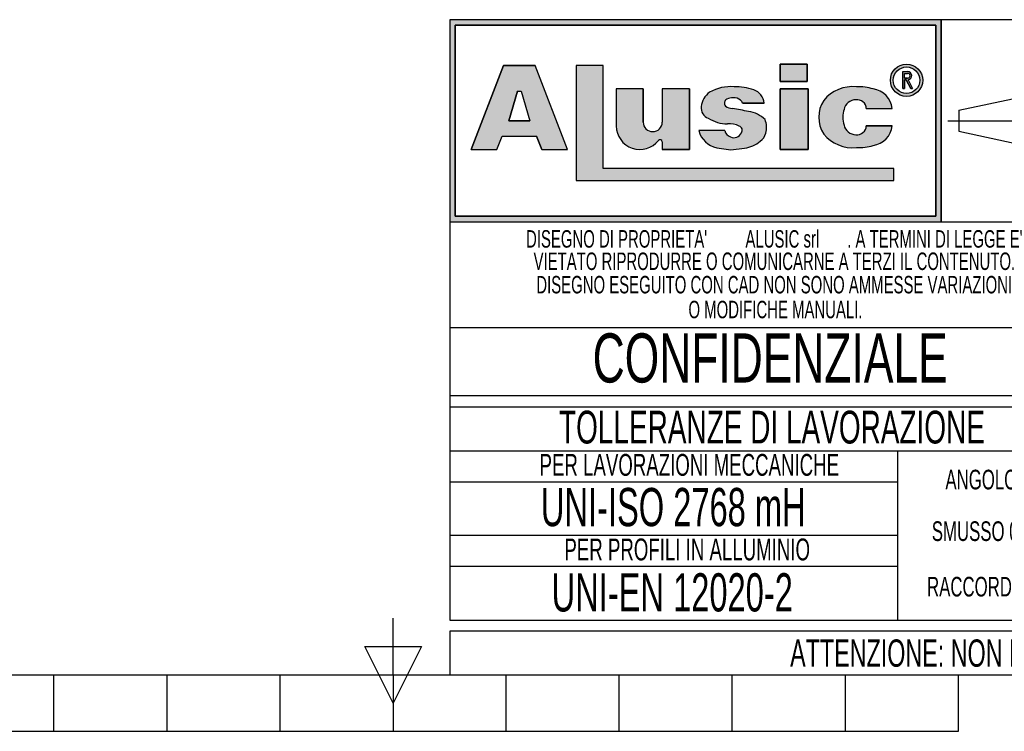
# Model space of a CAD drawing. Header units: millimetres. Extents: x 0 to 420, y 0 to 297.
# Tile 3 of 17: x 176 to 266, y 0 to 65. Entities that reach past the tile are written whole.
import ezdxf
from ezdxf.enums import TextEntityAlignment as Align

# ---------------------------------------------------------------- set-up
doc = ezdxf.new("R2010")
doc.units = ezdxf.units.MM
doc.linetypes.add('CENTERX2', pattern=[20.319999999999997, 12.7, -2.54, 2.54, -2.54])
doc.layers.add('CARTIGLIO', color=140, linetype='Continuous')
doc.styles.add('SLDTEXTSTYLE0', font='TXT', dxfattribs={"width": 0.6382978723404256})
doc.styles.add('SLDTEXTSTYLE1', font='TXT', dxfattribs={"width": 0.675})

# ---------------------------------------------------------------- blocks, each defined once
blk = doc.blocks.new('SW_NOTE_0_1')
at = {"layer": 'CARTIGLIO', "color": 0, "insert": (85.40558510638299, 3.222669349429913), "char_height": 2.5, "attachment_point": 2, "style": 'SLDTEXTSTYLE0'}
blk.add_mtext("ATTENZIONE: NON INTERPRETARE IL DISEGNO. IN CASO DI QUOTE MANCANTI O POCO CHIARE CONSULTARE L'UFFICIO TECNICO", dxfattribs=at)
blk = doc.blocks.new('SW_NOTE_0_14')
at = {"layer": 'CARTIGLIO', "color": 0, "insert": (6.67819148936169, 2.320321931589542), "char_height": 1.8, "attachment_point": 2, "style": 'SLDTEXTSTYLE0'}
blk.add_mtext("ANGOLO ±10'", dxfattribs=at)
blk = doc.blocks.new('SW_NOTE_0_15')
at = {"layer": 'CARTIGLIO', "color": 0, "insert": (23.93617021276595, 3.867203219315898), "char_height": 3, "attachment_point": 2, "style": 'SLDTEXTSTYLE0'}
blk.add_mtext('TOLLERANZE DI LAVORAZIONE', dxfattribs=at)
blk = doc.blocks.new('SW_NOTE_0_16')
at = {"layer": 'CARTIGLIO', "color": 0, "insert": (21.07265624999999, 5.800804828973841), "char_height": 4.500000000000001, "attachment_point": 2, "style": 'SLDTEXTSTYLE1'}
blk.add_mtext('CONFIDENZIALE', dxfattribs=at)
blk = doc.blocks.new('SW_NOTE_0_17')
at = {"layer": 'CARTIGLIO', "color": 0, "insert": (28.04255319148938, 2.062508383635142), "char_height": 1.6, "attachment_point": 2, "style": 'SLDTEXTSTYLE0'}
blk.add_mtext('DISEGNO ESEGUITO CON CAD NON SONO AMMESSE VARIAZIONI', dxfattribs=at)
blk = doc.blocks.new('SW_NOTE_0_18')
at = {"layer": 'CARTIGLIO', "color": 0, "insert": (27.3404255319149, 2.062508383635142), "char_height": 1.6, "attachment_point": 2, "style": 'SLDTEXTSTYLE0'}
blk.add_mtext('VIETATO RIPRODURRE O COMUNICARNE A TERZI IL CONTENUTO.', dxfattribs=at)
blk = doc.blocks.new('SW_NOTE_0_19')
at = {"layer": 'CARTIGLIO', "color": 0, "insert": (7.587765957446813, 2.320321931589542), "char_height": 1.8, "attachment_point": 2, "style": 'SLDTEXTSTYLE0'}
blk.add_mtext('SMUSSO 0.5x45°', dxfattribs=at)
blk = doc.blocks.new('SW_NOTE_0_20')
at = {"layer": 'CARTIGLIO', "color": 0, "insert": (10.40425531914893, 2.062508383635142), "char_height": 1.6, "attachment_point": 2, "style": 'SLDTEXTSTYLE0'}
blk.add_mtext('O MODIFICHE MANUALI.', dxfattribs=at)
blk = doc.blocks.new('SW_NOTE_0_21')
at = {"layer": 'CARTIGLIO', "color": 0, "char_height": 1.6, "attachment_point": 2, "style": 'SLDTEXTSTYLE0'}
for s, insert in [("DISEGNO DI PROPRIETA'", (10.27659574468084, 2.062508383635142)), ('ALUSIC srl', (25.45120500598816, 2.062508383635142)), (". A TERMINI DI LEGGE E'", (39.41078027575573, 2.062508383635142))]:
    blk.add_mtext(s, dxfattribs=dict(at, insert=insert))
blk = doc.blocks.new('SW_NOTE_0_22')
at = {"layer": 'CARTIGLIO', "color": 0, "insert": (8.569148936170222, 2.320321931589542), "char_height": 1.8, "attachment_point": 2, "style": 'SLDTEXTSTYLE0'}
blk.add_mtext('RACCORDO R 0.5', dxfattribs=at)
blk = doc.blocks.new('SW_NOTE_0_23')
at = {"layer": 'CARTIGLIO', "color": 0, "insert": (18.30319148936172, 2.578135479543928), "char_height": 2, "attachment_point": 2, "style": 'SLDTEXTSTYLE0'}
blk.add_mtext('PER LAVORAZIONI MECCANICHE', dxfattribs=at)
blk = doc.blocks.new('SW_NOTE_0_24')
at = {"layer": 'CARTIGLIO', "color": 0, "insert": (15.68484042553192, 4.511737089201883), "char_height": 3.5, "attachment_point": 2, "style": 'SLDTEXTSTYLE0'}
blk.add_mtext('UNI-ISO 2768 mH', dxfattribs=at)
blk = doc.blocks.new('SW_NOTE_0_25')
at = {"layer": 'CARTIGLIO', "color": 0, "insert": (13.85638297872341, 2.578135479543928), "char_height": 2, "attachment_point": 2, "style": 'SLDTEXTSTYLE0'}
blk.add_mtext('PER PROFILI IN ALLUMINIO', dxfattribs=at)
blk = doc.blocks.new('SW_NOTE_0_26')
at = {"layer": 'CARTIGLIO', "color": 0, "insert": (14.05585106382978, 4.511737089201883), "char_height": 3.5, "attachment_point": 2, "style": 'SLDTEXTSTYLE0'}
blk.add_mtext('UNI-EN 12020-2', dxfattribs=at)
blk = doc.blocks.new('Cartiglio ALUSIC')
at = {"layer": 'CARTIGLIO'}
h = blk.add_hatch(color=256, dxfattribs=at)
h.paths.add_polyline_path([(113.971100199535, 149.9990413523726), (113.971100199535, 131.4990413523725), (158.971100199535, 131.4990413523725), (158.971100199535, 149.9990413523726)], flags=0)
h.paths.add_polyline_path([(114.471100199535, 131.9990413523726), (114.471100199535, 149.4990413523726), (158.471100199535, 149.4990413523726), (158.471100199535, 131.9990413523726)], flags=0)
h = blk.add_hatch(color=256, dxfattribs=at)
h.paths.add_polyline_path([(118.292263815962, 138.1064632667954), (118.7611454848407, 139.3206628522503), (121.9303757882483, 139.3206628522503), (122.3992574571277, 138.1064632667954), (124.7510688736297, 138.1064632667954), (121.7833115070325, 145.7916640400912), (118.9082097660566, 145.7916640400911), (115.9404523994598, 138.1064632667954)], flags=0)
h.paths.add_polyline_path([(119.3961687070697, 140.7216809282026), (120.1708764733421, 143.4547391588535), (120.5206447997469, 143.4547391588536), (121.2953525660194, 140.721680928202)], flags=0)
for points in [[(128.0219401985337, 145.7956943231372), (125.5527056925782, 145.7956943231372), (125.5527056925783, 135.2696801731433), (154.6424359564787, 135.2696801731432), (154.6424359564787, 136.3597302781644), (128.0219401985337, 136.3597302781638)], [(144.2116339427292, 145.9308884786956), (144.2116339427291, 144.3245774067), (146.6985305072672, 144.3245774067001), (146.6985305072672, 145.9308884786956)], [(146.7838932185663, 143.6808359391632), (144.2116339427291, 143.6808359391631), (144.2116339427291, 138.1064632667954), (146.7838932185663, 138.1064632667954)]]:
    blk.add_hatch(color=256, dxfattribs=at).paths.add_polyline_path(points, flags=0)
h = blk.add_hatch(color=256, dxfattribs=at)
edge = h.paths.add_edge_path(flags=0)
edge.add_arc((155.7921827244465, 144.4510199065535), 1.479868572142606, 0, 360)
edge = h.paths.add_edge_path(flags=0)
edge.add_arc((155.7921827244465, 144.4510199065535), 1.214864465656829, 0, 360)
h = blk.add_hatch(color=256, dxfattribs=at)
edge = h.paths.add_edge_path(flags=0)
edge.add_arc((155.8903200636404, 144.8676091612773), 0.3723980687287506, 277.1406326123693, 450.0000000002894)
edge.add_line((155.8903200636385, 145.240007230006), (155.450204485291, 145.240007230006))
edge.add_line((155.450204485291, 145.240007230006), (155.450204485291, 143.6880606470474))
edge.add_line((155.450204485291, 143.6880606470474), (155.605611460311, 143.6880606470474))
edge.add_line((155.605611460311, 143.6880606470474), (155.605611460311, 144.4952110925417))
edge.add_line((155.605611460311, 144.4952110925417), (155.764003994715, 144.4952110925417))
edge.add_line((155.764003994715, 144.4952110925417), (156.171212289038, 143.6880606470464))
edge.add_line((156.171212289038, 143.6880606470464), (156.3452765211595, 143.6880606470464))
edge.add_line((156.3452765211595, 143.6880606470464), (155.9366110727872, 144.4980993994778))
edge = h.paths.add_edge_path(flags=0)
edge.add_line((155.6056114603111, 145.0846002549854), (155.8903200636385, 145.0846002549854))
edge.add_arc((155.8903200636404, 144.8676091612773), 0.2169910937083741, -90.00000000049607, 90.00000000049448, ccw=False)
edge.add_line((155.8903200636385, 144.6506180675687), (155.6056114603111, 144.6506180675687))
edge.add_line((155.6056114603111, 144.6506180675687), (155.6056114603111, 145.0846002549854))
h = blk.add_hatch(color=256, dxfattribs=at)
edge = h.paths.add_edge_path(flags=0)
edge.add_arc((132.5578484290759, 140.6186164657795), 0.8721260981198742, 180, 360, ccw=False)
edge.add_line((131.6857223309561, 140.6186164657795), (131.6857223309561, 143.6808359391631))
edge.add_line((131.6857223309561, 143.6808359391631), (129.2243885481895, 143.6808359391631))
edge.add_line((129.2243885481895, 143.6808359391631), (129.2243885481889, 140.2640777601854))
edge.add_arc((131.3820030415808, 140.2640777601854), 2.157614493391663, 180, 321.9680973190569)
edge.add_arc((133.2350345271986, 138.8146685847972), 0.1949400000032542, 3.751097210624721e-10, 141.9680973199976, ccw=False)
edge.add_line((133.4299745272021, 138.8146685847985), (133.4299745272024, 138.106463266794))
edge.add_line((133.4299745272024, 138.106463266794), (135.91068894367, 138.106463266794))
edge.add_line((135.91068894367, 138.106463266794), (135.9106889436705, 143.6808359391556))
edge.add_line((135.9106889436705, 143.6808359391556), (133.4299745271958, 143.6808359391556))
edge.add_line((133.4299745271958, 143.6808359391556), (133.4299745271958, 140.6186164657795))
h = blk.add_hatch(color=256, dxfattribs=at)
edge = h.paths.add_edge_path(flags=0)
edge.add_line((139.7219511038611, 138.0874905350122), (140.9616140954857, 138.2313935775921))
edge.add_arc((140.6251358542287, 140.9172664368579), 2.706867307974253, 277.1406456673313, 311.0032214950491)
edge.add_arc((141.7459062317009, 139.8536948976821), 1.178212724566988, 303.7868133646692, 347.8980612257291)
edge.add_arc((141.0550130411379, 140.1458147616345), 1.920162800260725, 343.6935231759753, 381.4193527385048)
edge.add_arc((140.9170023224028, 138.8528855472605), 2.77207698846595, 46.00269433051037, 81.25096772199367)
edge.add_arc((133.1604335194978, 99.54681763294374), 42.8338661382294, 78.993004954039, 81.01866969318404)
edge.add_arc((140.0875549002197, 143.5111497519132), 1.672976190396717, 238.77709912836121, 261.74465207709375, ccw=False)
edge.add_arc((139.511171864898, 142.3534770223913), 0.3988810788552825, 114.64010585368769, 223.1865854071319, ccw=False)
edge.add_arc((139.9292750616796, 141.471492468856), 1.374925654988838, 90.51660503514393, 115.15343256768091, ccw=False)
edge.add_arc((139.978971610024, 141.8617877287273), 0.986530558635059, 50.69488274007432, 93.60864602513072, ccw=False)
edge.add_arc((140.2656634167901, 142.2302567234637), 0.519939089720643, 14.547573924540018, 49.4198797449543, ccw=False)
edge.add_line((140.7689329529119, 142.3608569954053), (142.7634621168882, 142.3608569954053))
edge.add_arc((141.3534729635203, 142.2214802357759), 1.416861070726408, 5.645321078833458, 71.38339334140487)
edge.add_arc((140.0918708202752, 138.6413140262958), 5.212710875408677, 70.80435731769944, 90.86664277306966)
edge.add_arc((139.6876943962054, 140.01898057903), 3.848224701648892, 85.15036290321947, 119.9120405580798)
edge.add_arc((138.7589405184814, 141.8826763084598), 1.774008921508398, 123.9309471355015, 174.9914571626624)
edge.add_arc((138.007121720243, 141.9227892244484), 1.021881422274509, 173.5516105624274, 249.3813116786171)
edge.add_arc((139.4480837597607, 143.8857829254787), 3.430150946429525, 238.3320469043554, 269.1908231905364)
edge.add_arc((139.5671105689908, 138.3083973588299), 2.154096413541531, 64.99796384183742, 94.45891481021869, ccw=False)
edge.add_arc((140.3551381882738, 139.8813550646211), 0.398545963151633, -35.586121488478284, 72.11412463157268, ccw=False)
edge.add_arc((139.9862171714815, 139.9393420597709), 0.7512299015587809, 245.201083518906, 337.29941344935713, ccw=False)
edge.add_arc((139.934335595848, 140.0154535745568), 0.8024620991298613, 192.5591591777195, 250.8523518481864, ccw=False)
edge.add_line((139.1510748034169, 139.8409601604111), (136.768183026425, 139.8409601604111))
edge.add_arc((138.8654850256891, 140.4022414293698), 2.1711085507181, 194.9824340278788, 258.3364147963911)
edge.add_line((138.4265630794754, 138.2759630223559), (139.7219511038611, 138.0874905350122))
h = blk.add_hatch(color=256, dxfattribs=at)
edge = h.paths.add_edge_path(flags=0)
edge.add_arc((151.1448446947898, 140.5631500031), 1.095489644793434, 191.1589777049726, 269.9285492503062, ccw=False)
edge.add_arc((152.2932291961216, 141.066632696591), 2.335462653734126, 162.1599290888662, 197.8400709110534, ccw=False)
edge.add_arc((151.1448446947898, 141.5701153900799), 1.095489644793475, 90.07145075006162, 168.8410222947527, ccw=False)
edge.add_arc((151.2517282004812, 141.8150308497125), 0.8574339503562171, 2.566657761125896, 97.25285314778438, ccw=False)
edge.add_line((152.108301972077, 141.8534281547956), (154.4848142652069, 141.8534281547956))
edge.add_arc((152.4212904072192, 141.6061501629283), 2.078287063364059, 6.833333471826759, 81.00039250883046)
edge.add_arc((151.336234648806, 138.6914263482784), 5.163706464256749, 74.1517675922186, 91.31975036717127)
edge.add_arc((150.8738064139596, 140.4366829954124), 3.434301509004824, 84.25969198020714, 140.8312604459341)
edge.add_arc((150.5707293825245, 141.0666326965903), 2.817144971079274, 146.8823062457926, 213.1176937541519)
edge.add_arc((150.87380641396, 141.6965823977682), 3.434301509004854, 219.1687395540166, 275.7403080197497)
edge.add_arc((151.3362346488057, 143.4418390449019), 5.163706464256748, 268.6802496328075, 285.8482324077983)
edge.add_arc((152.4212904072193, 140.5271152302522), 2.078287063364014, 278.9996074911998, 353.1666665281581)
edge.add_line((154.4848142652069, 140.2798372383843), (152.1083019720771, 140.2798372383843))
edge.add_arc((151.2517282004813, 140.3182345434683), 0.8574339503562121, 262.7471468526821, 357.4333422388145, ccw=False)
for p, q in [((113.971100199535, 149.9990413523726), (113.971100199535, 131.4990413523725)), ((113.971100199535, 149.9990413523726), (113.971100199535, 94.99904135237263)), ((173.971100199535, 149.9990413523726), (113.971100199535, 149.9990413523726)), ((158.971100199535, 149.9990413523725), (113.971100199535, 149.9990413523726)), ((113.971100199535, 149.9990413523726), (113.971100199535, 131.4990413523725)), ((113.971100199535, 149.9990413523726), (113.971100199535, 115.5498549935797)), ((158.971100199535, 131.4990413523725), (158.971100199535, 149.9990413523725)), ((158.971100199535, 149.9990413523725), (158.971100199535, 131.4990413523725)), ((114.471100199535, 131.9990413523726), (114.471100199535, 149.4990413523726)), ((114.471100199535, 149.4990413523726), (114.471100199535, 131.9990413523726)), ((114.471100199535, 149.4990413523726), (158.471100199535, 149.4990413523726)), ((158.471100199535, 149.4990413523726), (114.471100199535, 149.4990413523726)), ((158.471100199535, 149.4990413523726), (158.471100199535, 131.9990413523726)), ((158.471100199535, 131.9990413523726), (158.471100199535, 149.4990413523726)), ((118.9082097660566, 145.7916640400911), (115.9404523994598, 138.1064632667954)), ((115.9404523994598, 138.1064632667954), (118.9082097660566, 145.7916640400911)), ((121.7833115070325, 145.7916640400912), (118.9082097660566, 145.7916640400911)), ((118.9082097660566, 145.7916640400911), (121.7833115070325, 145.7916640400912)), ((124.7510688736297, 138.1064632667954), (121.7833115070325, 145.7916640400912)), ((124.7510688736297, 138.1064632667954), (121.7833115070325, 145.7916640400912)), ((128.0219401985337, 145.7956943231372), (125.5527056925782, 145.7956943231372)), ((125.5527056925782, 145.7956943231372), (125.5527056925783, 135.2696801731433)), ((128.0219401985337, 145.7956943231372), (125.5527056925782, 145.7956943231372)), ((125.5527056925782, 145.7956943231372), (125.5527056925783, 135.2696801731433)), ((128.0219401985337, 136.3597302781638), (128.0219401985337, 145.7956943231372)), ((128.0219401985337, 136.3597302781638), (128.0219401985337, 145.7956943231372)), ((146.6985305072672, 145.9308884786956), (144.2116339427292, 145.9308884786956)), ((144.2116339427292, 145.9308884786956), (144.2116339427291, 144.3245774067)), ((144.2116339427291, 144.3245774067), (144.2116339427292, 145.9308884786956)), ((144.2116339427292, 145.9308884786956), (146.6985305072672, 145.9308884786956)), ((146.6985305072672, 145.9308884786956), (146.6985305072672, 144.3245774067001)), ((146.6985305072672, 144.3245774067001), (146.6985305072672, 145.9308884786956)), ((155.450204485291, 143.6880606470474), (155.450204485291, 145.240007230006)), ((155.450204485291, 143.6880606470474), (155.450204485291, 145.240007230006)), ((155.450204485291, 145.240007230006), (155.8903200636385, 145.240007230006)), ((155.450204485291, 145.240007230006), (155.8903200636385, 145.240007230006)), ((144.2116339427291, 144.3245774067), (146.6985305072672, 144.3245774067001)), ((146.6985305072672, 144.3245774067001), (144.2116339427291, 144.3245774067)), ((155.6056114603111, 145.0846002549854), (155.8903200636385, 145.0846002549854)), ((155.6056114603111, 144.6506180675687), (155.6056114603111, 145.0846002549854)), ((155.6056114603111, 144.6506180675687), (155.6056114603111, 145.0846002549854)), ((155.6056114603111, 145.0846002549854), (155.8903200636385, 145.0846002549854)), ((155.6056114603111, 144.6506180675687), (155.8903200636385, 144.6506180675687)), ((155.8903200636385, 144.6506180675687), (155.6056114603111, 144.6506180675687)), ((155.605611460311, 144.4952110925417), (155.605611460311, 143.6880606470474)), ((155.605611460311, 143.6880606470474), (155.605611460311, 144.4952110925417)), ((155.764003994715, 144.4952110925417), (155.605611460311, 144.4952110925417)), ((155.605611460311, 144.4952110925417), (155.764003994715, 144.4952110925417)), ((156.171212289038, 143.6880606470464), (155.764003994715, 144.4952110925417)), ((155.764003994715, 144.4952110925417), (156.171212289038, 143.6880606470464)), ((155.9366110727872, 144.4980993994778), (156.3452765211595, 143.6880606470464)), ((155.9366110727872, 144.4980993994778), (156.3452765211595, 143.6880606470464)), ((119.3961687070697, 140.7216809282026), (120.1708764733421, 143.4547391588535)), ((120.1708764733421, 143.4547391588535), (119.3961687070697, 140.7216809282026)), ((120.1708764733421, 143.4547391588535), (120.5206447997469, 143.4547391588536)), ((120.1708764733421, 143.4547391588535), (120.5206447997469, 143.4547391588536)), ((120.5206447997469, 143.4547391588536), (121.2953525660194, 140.721680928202)), ((120.5206447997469, 143.4547391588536), (121.2953525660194, 140.721680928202)), ((129.2243885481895, 143.6808359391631), (129.2243885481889, 140.2640777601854)), ((131.6857223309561, 143.6808359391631), (129.2243885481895, 143.6808359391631)), ((131.6857223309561, 143.6808359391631), (129.2243885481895, 143.6808359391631)), ((129.2243885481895, 143.6808359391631), (129.2243885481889, 140.2640777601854)), ((131.6857223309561, 140.6186164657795), (131.6857223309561, 143.6808359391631)), ((131.6857223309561, 143.6808359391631), (131.6857223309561, 140.6186164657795)), ((135.9106889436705, 143.6808359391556), (133.4299745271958, 143.6808359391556)), ((133.4299745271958, 143.6808359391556), (133.4299745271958, 140.6186164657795)), ((133.4299745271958, 143.6808359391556), (133.4299745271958, 140.6186164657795)), ((135.9106889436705, 143.6808359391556), (133.4299745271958, 143.6808359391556)), ((135.9106889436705, 143.6808359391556), (135.91068894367, 138.106463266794)), ((135.91068894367, 138.106463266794), (135.9106889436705, 143.6808359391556)), ((146.7838932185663, 143.6808359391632), (144.2116339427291, 143.6808359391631)), ((144.2116339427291, 143.6808359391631), (144.2116339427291, 138.1064632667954)), ((144.2116339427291, 143.6808359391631), (146.7838932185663, 143.6808359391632)), ((144.2116339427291, 138.1064632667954), (144.2116339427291, 143.6808359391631)), ((146.7838932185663, 138.1064632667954), (146.7838932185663, 143.6808359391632)), ((146.7838932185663, 143.6808359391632), (146.7838932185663, 138.1064632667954)), ((155.450204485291, 143.6880606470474), (155.605611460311, 143.6880606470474)), ((155.605611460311, 143.6880606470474), (155.450204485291, 143.6880606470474)), ((156.171212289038, 143.6880606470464), (156.3452765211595, 143.6880606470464)), ((156.3452765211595, 143.6880606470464), (156.171212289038, 143.6880606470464)), ((160.5624374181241, 141.7060810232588), (166.0550106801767, 142.8872795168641)), ((140.7689329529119, 142.3608569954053), (142.7634621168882, 142.3608569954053)), ((142.7634621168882, 142.3608569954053), (140.7689329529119, 142.3608569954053)), ((152.108301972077, 141.8534281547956), (154.4848142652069, 141.8534281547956)), ((152.108301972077, 141.8534281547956), (154.4848142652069, 141.8534281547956)), ((160.5624374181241, 141.7060810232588), (160.5624374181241, 139.7920016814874)), ((121.2953525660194, 140.721680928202), (119.3961687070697, 140.7216809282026)), ((119.3961687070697, 140.7216809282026), (121.2953525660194, 140.721680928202)), ((139.1510748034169, 139.8409601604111), (136.768183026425, 139.8409601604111)), ((139.1510748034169, 139.8409601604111), (136.768183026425, 139.8409601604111)), ((154.4848142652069, 140.2798372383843), (152.1083019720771, 140.2798372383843)), ((152.1083019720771, 140.2798372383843), (154.4848142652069, 140.2798372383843)), ((160.5624374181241, 139.7920016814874), (166.0550106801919, 138.6108031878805)), ((118.292263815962, 138.1064632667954), (118.7611454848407, 139.3206628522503)), ((118.292263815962, 138.1064632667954), (118.7611454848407, 139.3206628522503)), ((118.7611454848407, 139.3206628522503), (121.9303757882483, 139.3206628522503)), ((118.7611454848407, 139.3206628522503), (121.9303757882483, 139.3206628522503)), ((122.3992574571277, 138.1064632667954), (121.9303757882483, 139.3206628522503)), ((121.9303757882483, 139.3206628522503), (122.3992574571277, 138.1064632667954)), ((133.4299745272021, 138.8146685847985), (133.4299745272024, 138.106463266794)), ((133.4299745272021, 138.8146685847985), (133.4299745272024, 138.106463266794)), ((115.9404523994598, 138.1064632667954), (118.292263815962, 138.1064632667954)), ((115.9404523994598, 138.1064632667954), (118.292263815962, 138.1064632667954)), ((122.3992574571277, 138.1064632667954), (124.7510688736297, 138.1064632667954)), ((122.3992574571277, 138.1064632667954), (124.7510688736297, 138.1064632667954)), ((133.4299745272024, 138.106463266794), (135.91068894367, 138.106463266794)), ((135.91068894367, 138.106463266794), (133.4299745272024, 138.106463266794)), ((138.4265630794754, 138.2759630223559), (139.7219511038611, 138.0874905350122)), ((138.4265630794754, 138.2759630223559), (139.7219511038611, 138.0874905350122)), ((139.7219511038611, 138.0874905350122), (140.9616140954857, 138.2313935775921)), ((139.7219511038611, 138.0874905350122), (140.9616140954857, 138.2313935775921)), ((144.2116339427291, 138.1064632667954), (146.7838932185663, 138.1064632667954)), ((146.7838932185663, 138.1064632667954), (144.2116339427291, 138.1064632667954)), ((154.6424359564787, 136.3597302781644), (128.0219401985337, 136.3597302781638)), ((154.6424359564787, 136.3597302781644), (128.0219401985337, 136.3597302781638)), ((154.6424359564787, 135.2696801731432), (154.6424359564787, 136.3597302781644)), ((154.6424359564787, 135.2696801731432), (154.6424359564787, 136.3597302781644)), ((125.5527056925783, 135.2696801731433), (154.6424359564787, 135.2696801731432)), ((125.5527056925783, 135.2696801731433), (154.6424359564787, 135.2696801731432)), ((158.471100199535, 131.9990413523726), (114.471100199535, 131.9990413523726)), ((114.471100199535, 131.9990413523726), (158.471100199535, 131.9990413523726)), ((113.971100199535, 131.4990413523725), (158.971100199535, 131.4990413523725)), ((113.971100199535, 131.4990413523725), (173.971100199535, 131.4990413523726)), ((173.971100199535, 121.7636603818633), (113.971100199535, 121.7636603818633)), ((173.971100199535, 115.5498549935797), (113.971100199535, 115.5498549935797)), ((113.971100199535, 114.5498549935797), (173.971100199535, 114.5498549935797)), ((113.971100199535, 114.5498549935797), (113.971100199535, 94.99904135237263)), ((173.9571410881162, 110.4900006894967), (113.9571410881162, 110.4900006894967)), ((154.9806365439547, 94.99904135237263), (154.9806365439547, 110.4900006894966)), ((113.971100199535, 107.6716313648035), (154.9806365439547, 107.6716313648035)), ((154.9806365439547, 102.7445210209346), (113.971100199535, 102.7445210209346)), ((113.9850593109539, 99.96496483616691), (154.9945956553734, 99.96496483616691)), ((113.971100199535, 94.99904135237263), (173.971100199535, 94.99904135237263)), ((313.621100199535, 93.99904135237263), (113.971100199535, 93.99904135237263)), ((113.971100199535, 93.99904135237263), (113.971100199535, 89.99904135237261)), ((113.971100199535, 89.99904135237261), (313.621100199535, 89.99904135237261))]:
    blk.add_line(p, q, dxfattribs=at)
at = {"layer": 'CARTIGLIO', "linetype": 'CENTERX2'}
blk.add_line((159.5584198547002, 140.749041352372), (173.3837805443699, 140.749041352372), dxfattribs=at)
at = {"layer": 'CARTIGLIO', "linetype": 'Continuous'}
blk.add_line((113.9695322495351, 89.99904135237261), (313.621100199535, 89.99904135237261), dxfattribs=at)
at = {"layer": 'CARTIGLIO'}
for radius in [1.479868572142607, 1.479868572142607, 1.214864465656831, 1.214864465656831]:
    blk.add_circle((155.7921827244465, 144.4510199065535), radius, dxfattribs=at)
for centre, radius, start, end in [((155.8903200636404, 144.8676091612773), 0.3723980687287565, 277.1406326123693, 90.00000000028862), ((155.8903200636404, 144.8676091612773), 0.3723980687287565, 277.1406326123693, 90.00000000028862), ((155.8903200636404, 144.8676091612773), 0.2169910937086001, 269.9999999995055, 90.00000000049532), ((155.8903200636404, 144.8676091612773), 0.2169910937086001, 269.9999999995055, 90.00000000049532), ((138.7589405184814, 141.8826763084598), 1.774008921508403, 123.9309471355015, 174.9914571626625), ((138.7589405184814, 141.8826763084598), 1.774008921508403, 123.9309471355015, 174.9914571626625), ((139.6876943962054, 140.01898057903), 3.848224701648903, 85.15036290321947, 119.9120405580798), ((139.6876943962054, 140.01898057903), 3.848224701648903, 85.15036290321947, 119.9120405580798), ((140.0918708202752, 138.6413140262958), 5.212710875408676, 70.80435731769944, 90.86664277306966), ((140.0918708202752, 138.6413140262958), 5.212710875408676, 70.80435731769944, 90.86664277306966), ((141.3534729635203, 142.2214802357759), 1.416861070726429, 5.645321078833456, 71.38339334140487), ((141.3534729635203, 142.2214802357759), 1.416861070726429, 5.645321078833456, 71.38339334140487), ((150.8738064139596, 140.4366829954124), 3.434301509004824, 84.25969198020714, 140.8312604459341), ((150.8738064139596, 140.4366829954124), 3.434301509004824, 84.25969198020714, 140.8312604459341), ((151.336234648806, 138.6914263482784), 5.163706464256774, 74.1517675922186, 91.31975036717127), ((151.336234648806, 138.6914263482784), 5.163706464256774, 74.1517675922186, 91.31975036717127), ((152.4212904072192, 141.6061501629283), 2.078287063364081, 6.833333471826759, 81.00039250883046), ((152.4212904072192, 141.6061501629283), 2.078287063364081, 6.833333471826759, 81.00039250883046), ((139.511171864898, 142.3534770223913), 0.3988810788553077, 114.6401058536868, 223.1865854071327), ((139.511171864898, 142.3534770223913), 0.3988810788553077, 114.6401058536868, 223.1865854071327), ((139.9292750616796, 141.471492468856), 1.374925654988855, 90.51660503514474, 115.1534325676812), ((139.9292750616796, 141.471492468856), 1.374925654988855, 90.51660503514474, 115.1534325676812), ((139.978971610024, 141.8617877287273), 0.9865305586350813, 50.69488274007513, 93.60864602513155), ((139.978971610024, 141.8617877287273), 0.9865305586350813, 50.69488274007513, 93.60864602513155), ((140.2656634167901, 142.2302567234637), 0.5199390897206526, 14.5475739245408, 49.41987974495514), ((140.2656634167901, 142.2302567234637), 0.5199390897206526, 14.5475739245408, 49.41987974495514), ((150.5707293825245, 141.0666326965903), 2.81714497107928, 146.8823062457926, 213.1176937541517), ((150.5707293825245, 141.0666326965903), 2.81714497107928, 146.8823062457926, 213.1176937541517), ((151.1448446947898, 141.5701153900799), 1.095489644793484, 90.07145075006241, 168.8410222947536), ((151.1448446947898, 141.5701153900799), 1.095489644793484, 90.07145075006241, 168.8410222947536), ((151.2517282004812, 141.8150308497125), 0.8574339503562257, 2.566657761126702, 97.25285314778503), ((151.2517282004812, 141.8150308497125), 0.8574339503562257, 2.566657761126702, 97.25285314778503), ((138.007121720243, 141.9227892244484), 1.021881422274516, 173.5516105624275, 249.381311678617), ((138.007121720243, 141.9227892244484), 1.021881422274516, 173.5516105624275, 249.381311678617), ((140.0875549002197, 143.5111497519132), 1.672976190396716, 238.777099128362, 261.7446520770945), ((140.0875549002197, 143.5111497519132), 1.672976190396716, 238.777099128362, 261.7446520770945), ((133.1604335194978, 99.54681763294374), 42.83386613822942, 78.993004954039, 81.01866969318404), ((133.1604335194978, 99.54681763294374), 42.83386613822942, 78.993004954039, 81.01866969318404), ((140.9170023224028, 138.8528855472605), 2.77207698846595, 46.00269433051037, 81.25096772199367), ((140.9170023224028, 138.8528855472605), 2.77207698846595, 46.00269433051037, 81.25096772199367), ((152.2932291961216, 141.066632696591), 2.335462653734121, 162.159929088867, 197.8400709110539), ((152.2932291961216, 141.066632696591), 2.335462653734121, 162.159929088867, 197.8400709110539), ((132.5578484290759, 140.6186164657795), 0.8721260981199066, 180, 0), ((132.5578484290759, 140.6186164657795), 0.8721260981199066, 180, 0), ((139.4480837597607, 143.8857829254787), 3.430150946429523, 238.3320469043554, 269.1908231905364), ((139.4480837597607, 143.8857829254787), 3.430150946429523, 238.3320469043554, 269.1908231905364), ((141.0550130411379, 140.1458147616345), 1.920162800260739, 343.6935231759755, 21.41935273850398), ((141.0550130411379, 140.1458147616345), 1.920162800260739, 343.6935231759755, 21.41935273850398), ((131.3820030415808, 140.2640777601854), 2.157614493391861, 180, 321.9680973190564), ((131.3820030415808, 140.2640777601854), 2.157614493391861, 180, 321.9680973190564), ((138.8654850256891, 140.4022414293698), 2.171108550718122, 194.9824340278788, 258.3364147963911), ((138.8654850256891, 140.4022414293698), 2.171108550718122, 194.9824340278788, 258.3364147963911), ((139.934335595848, 140.0154535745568), 0.8024620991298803, 192.5591591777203, 250.8523518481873), ((139.934335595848, 140.0154535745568), 0.8024620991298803, 192.5591591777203, 250.8523518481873), ((139.5671105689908, 138.3083973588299), 2.154096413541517, 64.99796384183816, 94.45891481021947), ((139.5671105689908, 138.3083973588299), 2.154096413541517, 64.99796384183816, 94.45891481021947), ((140.3551381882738, 139.8813550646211), 0.398545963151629, 324.4138785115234, 72.11412463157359), ((140.3551381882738, 139.8813550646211), 0.398545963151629, 324.4138785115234, 72.11412463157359), ((151.1448446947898, 140.5631500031), 1.095489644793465, 191.1589777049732, 269.9285492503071), ((151.1448446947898, 140.5631500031), 1.095489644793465, 191.1589777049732, 269.9285492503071), ((151.2517282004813, 140.3182345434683), 0.8574339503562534, 262.7471468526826, 357.4333422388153), ((151.2517282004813, 140.3182345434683), 0.8574339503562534, 262.7471468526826, 357.4333422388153), ((152.4212904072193, 140.5271152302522), 2.078287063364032, 278.9996074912, 353.1666665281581), ((152.4212904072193, 140.5271152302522), 2.078287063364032, 278.9996074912, 353.1666665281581), ((133.2350345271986, 138.8146685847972), 0.1949400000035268, 3.759104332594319e-10, 141.9680973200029), ((133.2350345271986, 138.8146685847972), 0.1949400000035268, 3.759104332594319e-10, 141.9680973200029), ((139.9862171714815, 139.9393420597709), 0.7512299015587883, 245.2010835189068, 337.2994134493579), ((139.9862171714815, 139.9393420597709), 0.7512299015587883, 245.2010835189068, 337.2994134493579), ((140.6251358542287, 140.9172664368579), 2.706867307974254, 277.1406456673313, 311.0032214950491), ((140.6251358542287, 140.9172664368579), 2.706867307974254, 277.1406456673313, 311.0032214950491), ((141.7459062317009, 139.8536948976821), 1.178212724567, 303.7868133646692, 347.8980612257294), ((141.7459062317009, 139.8536948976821), 1.178212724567, 303.7868133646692, 347.8980612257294), ((150.87380641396, 141.6965823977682), 3.434301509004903, 219.1687395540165, 275.7403080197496), ((150.87380641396, 141.6965823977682), 3.434301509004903, 219.1687395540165, 275.7403080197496), ((151.3362346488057, 143.4418390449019), 5.163706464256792, 268.6802496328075, 285.8482324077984), ((151.3362346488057, 143.4418390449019), 5.163706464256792, 268.6802496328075, 285.8482324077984)]:
    blk.add_arc(centre, radius, start, end, dxfattribs=at)
at = {"layer": 'CARTIGLIO', "color": 140}
for name, p in [('SW_NOTE_0_21', (118.9711016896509, 128.6603244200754)), ('SW_NOTE_0_18', (116.3533271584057, 126.6141659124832)), ('SW_NOTE_0_17', (115.6355512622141, 124.4682551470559)), ('SW_NOTE_0_20', (133.3899886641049, 122.1920407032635)), ('SW_NOTE_0_16', (122.2362996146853, 115.4679531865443)), ('SW_NOTE_0_15', (119.5374520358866, 110.3183836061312)), ('SW_NOTE_0_23', (117.6003680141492, 107.6481432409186)), ('SW_NOTE_0_14', (157.5950277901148, 106.4612057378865)), ('SW_NOTE_0_24', (118.7522918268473, 102.6005131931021)), ('SW_NOTE_0_19', (156.6725276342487, 101.7341689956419)), ('SW_NOTE_0_25', (121.8587729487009, 99.90266357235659)), ('SW_NOTE_0_26', (120.2859705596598, 94.78943414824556)), ('SW_NOTE_0_22', (155.6312777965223, 96.6517264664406)), ('SW_NOTE_0_1', (127.6311861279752, 90.01640253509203))]:
    blk.add_blockref(name, p, dxfattribs=at)
at = {"layer": 'CARTIGLIO', "color": 140, "style": 'SLDTEXTSTYLE0', "width": 0.6382978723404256}
for tag, height, p in [('AUTOATTR1', 3.5, (223.449403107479, 133.7003798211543)), ('AUTOATTR2', 3.5, (221.7698851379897, 127.4217635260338)), ('AUTOATTR11', 3.5, (222.8622803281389, 121.4105734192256)), ('AUTOATTR8', 4, (219.2444208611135, 110.0025032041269)), ('AUTOATTR9', 4, (218.1221976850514, 100.4234402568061)), ('AUTOATTR0', 4, (249.0325362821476, 100.3118048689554))]:
    blk.add_attdef(tag, text='', height=height, dxfattribs=at).set_placement(p, align=Align.TOP_CENTER)
at = {"layer": 'CARTIGLIO', "color": 140}
for tag in ['AUTOATTR13', 'AUTOATTR12', 'AUTOATTR10', 'AUTOATTR7', 'AUTOATTR6', 'AUTOATTR5', 'AUTOATTR4', 'AUTOATTR3']:
    blk.add_attdef(tag, (0, 0), '', height=4, dxfattribs=at)

msp = doc.modelspace()

# ---------------------------------------------------------------- linework, layer by layer
at = {"layer": 'CARTIGLIO', "linetype": 'Continuous'}
for p, q in [((210.0037561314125, 5.171001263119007), (210.0037561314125, 10.34521728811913)), ((207.4166481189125, 7.758109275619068), (212.5908641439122, 7.758109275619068)), ((210.0037561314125, 2.583893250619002), (207.4166481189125, 7.758109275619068)), ((212.5908641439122, 7.758109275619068), (210.0037561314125, 2.583893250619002)), ((5.180115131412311, 5.171001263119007), (414.8273971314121, 5.171001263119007)), ((178.9584599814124, -0.003214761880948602), (178.9584599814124, 5.171001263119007)), ((189.3068920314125, -0.003214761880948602), (189.3068920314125, 5.171001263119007)), ((199.6553240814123, -0.003214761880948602), (199.6553240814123, 5.171001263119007)), ((210.0037561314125, 5.171001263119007), (210.0037561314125, -0.003214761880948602)), ((215.1758291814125, 5.171001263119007), (414.8273971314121, 5.171001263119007)), ((220.3521881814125, -0.003214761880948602), (220.3521881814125, 5.171001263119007)), ((230.7006202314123, -0.003214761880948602), (230.7006202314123, 5.171001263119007)), ((241.0490522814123, -0.003214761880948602), (241.0490522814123, 5.171001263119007)), ((251.3974843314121, -0.003214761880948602), (251.3974843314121, 5.171001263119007)), ((261.7459163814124, -0.003214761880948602), (261.7459163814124, 5.171001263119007)), ((158.2615958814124, -0.003214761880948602), (261.7459163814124, -0.003214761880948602))]:
    msp.add_line(p, q, dxfattribs=at)
at = {"layer": 'CARTIGLIO'}
msp.add_line((215.1773971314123, 5.171001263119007), (414.8273971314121, 5.171001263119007), dxfattribs=at)

# ---------------------------------------------------------------- block references
msp.add_blockref('Cartiglio ALUSIC', (101.206296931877, -84.82804008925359), dxfattribs=at)

doc.saveas('drawing.dxf')
